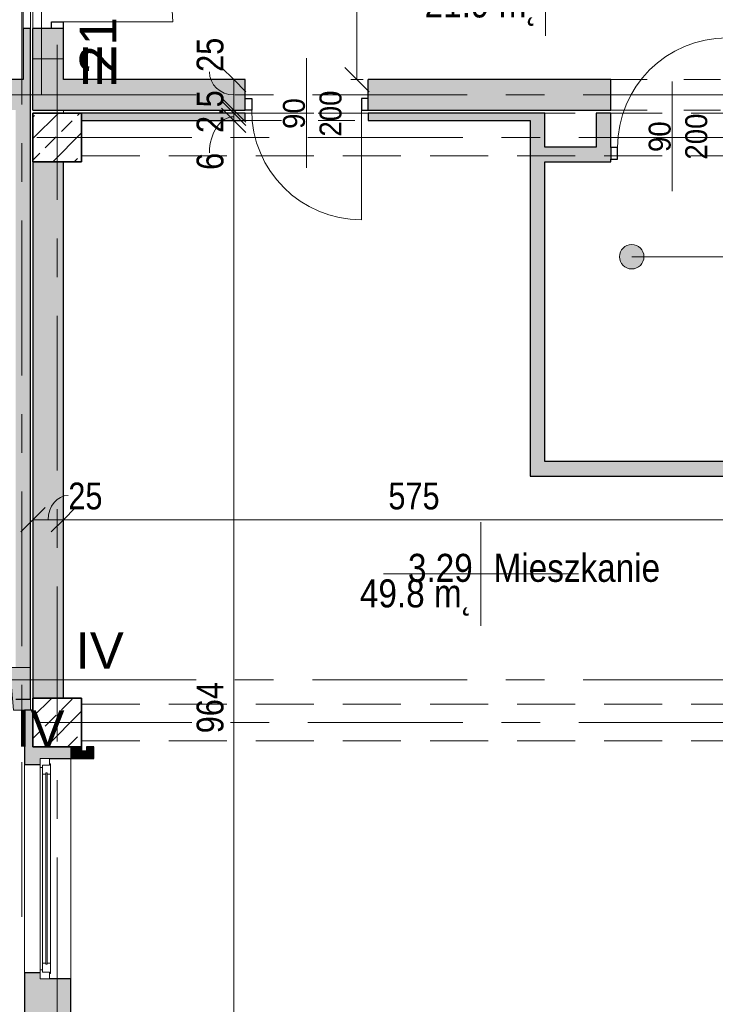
# Model space of a CAD drawing. Header units: centimetres. Extents: x -1737 to 22393, y -8842 to 3760.
# Tile 12 of 44: x -1243 to -673, y 2097 to 2905. Entities that reach past the tile are written whole.
import ezdxf

# ---------------------------------------------------------------- set-up
doc = ezdxf.new("R2010")
doc.units = ezdxf.units.CM
for name, pattern in [('Dash', [60, 30, -30]), ('Oś', [222.25, 127, -31.75, 31.75, -31.75]), ('Ukryte', [71.438, 47.625, -23.813])]:
    doc.linetypes.add(name, pattern=pattern)
for name, color, linetype, lineweight in [('A-ANNO-DIMS', 211, 'Continuous', 13), ('A-ANNO-DIMS-100', 211, 'Continuous', 13), ('A-ANNO-NOTE', 131, 'Continuous', 9), ('A-AREA-IDEN', 2, 'Continuous', 13), ('A-DETL-GENF', 92, 'Continuous', 9), ('A-DETL-HDLN', 90, 'Ukryte', 9), ('A-DETL-MEDM', 33, 'Continuous', 25), ('A-DOOR', 31, 'Continuous', 13), ('A-DOOR-HDLN', 31, 'Dash', 9), ('A-FLOR', 192, 'Continuous', 13), ('A-GLAZ', 151, 'Continuous', 13), ('A-WALL', 113, 'Continuous', 13), ('S-COLS', 52, 'Continuous', 9), ('S-GRID', 1, 'Continuous', 13), ('S-GRID-IDEN', 1, 'Continuous', 13)]:
    doc.layers.add(name, color=color, linetype=linetype, lineweight=lineweight)
doc.styles.add('Arial', font='arial.ttf', dxfattribs={"width": 0.9, "height": 18})
doc.styles.add('Arial Narrow_1', font='ARIALN.TTF', dxfattribs={"height": 22})
doc.styles.add('Arial_1', font='arial.ttf', dxfattribs={"height": 30})
doc.styles.add('Arial_3', font='arial.ttf', dxfattribs={"width": 0.85, "height": 23})
doc.dimstyles.new('Diagonal_1_100__0_1_', dxfattribs={"dimscale": 30.48, "dimtxt": 22.515481, "dimasz": 0.656168, "dimexe": 0.164042, "dimexo": 0.0625, "dimgap": 0.065617, "dimtad": 1, "dimdec": 1, "dimrnd": 0.1, "dimdsep": 46, "dimtxsty": 'Arial Narrow_1', "dimblk1": 'OBLIQUE', "dimblk2": 'OBLIQUE', "dimsah": 1, "dimcen": 0.09, "dimazin": 0, "dimtfac": 1, "dimtdec": 4, "dimtix": 1, "dimtmove": 0, "dimatfit": 3, "dimfxl": 0.164042, "dimfxlon": 1, "dimtvp": 1, "dimtolj": 1, "dimtzin": 0, "dimarcsym": 2})
doc.dimstyles.new('Diagonal_1_100__0_1__1', dxfattribs={"dimscale": 30.48, "dimtxt": 22.515481, "dimasz": 0.656168, "dimexe": 0.164042, "dimexo": 0.0625, "dimgap": 0.065617, "dimtad": 1, "dimdec": 1, "dimrnd": 0.1, "dimdsep": 46, "dimtxsty": 'Arial Narrow_1', "dimblk1": 'OBLIQUE', "dimblk2": 'OBLIQUE', "dimsah": 1, "dimcen": 0.09, "dimazin": 0, "dimtfac": 1, "dimtdec": 4, "dimtix": 1, "dimtmove": 1, "dimatfit": 3, "dimfxl": 0.164042, "dimfxlon": 1, "dimtvp": 1, "dimtolj": 1, "dimtzin": 0, "dimarcsym": 2})

# ---------------------------------------------------------------- blocks, each defined once
blk = doc.blocks.new('Elewacja północna - dekoracje1 - Elewacja północna - dekoracje-1864882-3_piętro I __3_90 m_ - stan istniejący')
at = {"layer": 'A-WALL'}
h = blk.add_hatch(color=10, dxfattribs=at)
h.paths.add_polyline_path([(2338.33, 1221.62), (2373.33, 1221.62), (2373.33, 1238.62), (2338.33, 1235.62)], flags=0)
h.paths.add_polyline_path([(2338.33, 1341.62), (2373.33, 1338.62), (2373.33, 1358.62), (2338.33, 1355.62)], flags=0)
at = {"layer": 'A-WALL', "color": 9}
for p, q in [((2373.33, 1358.62), (2338.33, 1355.62)), ((2373.33, 1338.62), (2373.33, 1358.62)), ((2338.33, 1355.62), (2338.33, 1341.62)), ((2338.33, 1341.62), (2373.33, 1338.62)), ((2373.33, 1238.62), (2338.33, 1235.62)), ((2373.33, 1221.62), (2373.33, 1238.62)), ((2338.33, 1235.62), (2338.33, 1221.62)), ((2338.33, 1221.62), (2373.33, 1221.62))]:
    blk.add_line(p, q, dxfattribs=at)
blk = doc.blocks.new('OTWOR_DRZWIOWY_NIEZABUDOWANY - 101x205-2182288-3_piętro I __3_90 m_ - stan istniejący')
at = {"layer": 'A-DOOR-HDLN', "color": 253}
for p, q in [((-50.5, 3), (50.5, 3)), ((-50.5, -3), (50.5, -3))]:
    blk.add_line(p, q, dxfattribs=at)
blk = doc.blocks.new('Pawilon A_rvt-1-3_piętro I __3_90 m_ - stan istniejący')
at = {"layer": 'A-WALL'}
h = blk.add_hatch(color=10, dxfattribs=at)
h.paths.add_polyline_path([(-1240.62, 2843.33), (-1234.62, 2843.33), (-1234.62, 2897.83), (-1240.62, 2897.83), (-1240.62, 2855.83)], flags=0)
h.paths.add_polyline_path([(-1240.62, 2998.83), (-1234.62, 2998.83), (-1234.62, 3040.83), (-1240.62, 3040.83)], flags=0)
h = blk.add_hatch(color=10, dxfattribs=at)
h.paths.add_polyline_path([(-1447.13, 2830.83), (-1407.12, 2830.83), (-1407.12, 2855.83), (-1447.13, 2855.83), (-1447.13, 2845.83)], flags=0)
h.paths.add_polyline_path([(-1316.12, 2830.83), (-1246.62, 2830.83), (-1246.62, 2843.33), (-1240.62, 2843.33), (-1240.62, 2855.83), (-1316.12, 2855.83), (-1316.12, 2845.83)], flags=0)
blk.add_hatch(color=10, dxfattribs=at).paths.add_polyline_path([(-1234.62, 2347.33), (-1234.62, 2843.33), (-1246.62, 2843.33), (-1246.62, 2347.33)], flags=0)
at = {"layer": 'A-FLOR', "color": 9}
blk.add_line((-1234.62, 2897.83), (-1234.62, 2998.83), dxfattribs=at)
at = {"layer": 'A-WALL', "color": 53, "lineweight": 25}
for p, q in [((-1240.62, 2897.83), (-1240.62, 2855.83)), ((-1234.62, 2897.83), (-1240.62, 2897.83)), ((-1234.62, 2843.33), (-1234.62, 2897.83)), ((-1240.62, 2855.83), (-1316.12, 2855.83)), ((-1234.62, 2347.33), (-1234.62, 2843.33)), ((-1246.62, 2347.33), (-1234.62, 2347.33))]:
    blk.add_line(p, q, dxfattribs=at)
at = {"layer": 'S-GRID', "linetype": 'Oś'}
for p, q in [((-1241.62, 2168.65), (-1241.62, 3739.04)), ((-1177.97, 2843.33), (-1702.93, 2843.33)), ((-1177.97, 2363.33), (-1702.93, 2363.33))]:
    blk.add_line(p, q, dxfattribs=at)
at = {"color": 9, "lineweight": 13}
for name, p, rotation in [('OTWOR_DRZWIOWY_NIEZABUDOWANY - 101x205-2182288-3_piętro I __3_90 m_ - stan istniejący', (-1237.62, 2948.33), 89.99999999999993), ('Elewacja północna - dekoracje1 - Elewacja północna - dekoracje-1864882-3_piętro I __3_90 m_ - stan istniejący', (-13, 0), 90.00000000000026)]:
    blk.add_blockref(name, p, dxfattribs=dict(at, rotation=rotation))
at = {"layer": 'S-GRID-IDEN', "char_height": 30, "attachment_point": 5, "line_spacing_factor": 0.936439, "style": 'Arial_1'}
for s, insert, width in [('\\pxqc,t4.23333,8.46667,12.7,16.93333,21.16667,25.4,29.63333,33.86667,38.1,42.33333,46.56667,50.8,55.03333,59.26667,63.5,67.73333,71.96667,76.2,80.43333,84.66667,88.9,93.13333,97.36667,101.6,105.83333,110.06667,114.3,118.53333,122.76667,127,131.23333,135.46667;{III}', (-1177.84, 2867.39), 36.4), ('\\pxqc,t4.23333,8.46667,12.7,16.93333,21.16667,25.4,29.63333,33.86667,38.1,42.33333,46.56667,50.8,55.03333,59.26667,63.5,67.73333,71.96667,76.2,80.43333,84.66667,88.9,93.13333,97.36667,101.6,105.83333,110.06667,114.3,118.53333,122.76667,127,131.23333,135.46667;{IV}', (-1177.79, 2387.39), 41)]:
    blk.add_mtext(s, dxfattribs=dict(at, insert=insert, width=width))
blk = doc.blocks.new('M_Concrete-Square-Column - 400 x 400mm-V20-3_piętro I __3_90 m_ - stan istniejący')
at = {"layer": 'S-COLS'}
h = blk.add_hatch(dxfattribs=at)
h.set_pattern_fill('FP_21', color=256, style=0, pattern_type=2)
h.set_pattern_definition([(45, (1212.623, -2328.326), (-17.67767, 17.67767), []), (45, (1230.3, -2328.326), (-17.67767, 17.67767), [12.5, -6.25])])
h.paths.add_polyline_path([(-20, -20), (20, -20), (20, 20), (-20, 20), (-20, 5.58)], flags=0)
at = {"layer": 'S-COLS', "lineweight": 35}
for p, q in [((20, 20), (-20, 20)), ((-20, 20), (-20, -20)), ((20, -20), (20, 20)), ((-20, -20), (20, -20))]:
    blk.add_line(p, q, dxfattribs=at)
blk = doc.blocks.new('M_Concrete-Square-Column - 400 x 400mm-V25-3_piętro I __3_90 m_ - stan istniejący')
at = {"layer": 'S-COLS'}
h = blk.add_hatch(dxfattribs=at)
h.set_pattern_fill('FP_26', color=256, style=0, pattern_type=2)
h.set_pattern_definition([(45, (1212.623, -2808.326), (-17.67767, 17.67767), []), (45, (1230.3, -2808.326), (-17.67767, 17.67767), [12.5, -6.25])])
h.paths.add_polyline_path([(-20, -20), (20, -20), (20, 20), (-20, 20)], flags=0)
at = {"layer": 'S-COLS', "lineweight": 35}
for p, q in [((20, 20), (-20, 20)), ((-20, 20), (-20, -20)), ((20, -20), (20, 20)), ((-20, -20), (20, -20))]:
    blk.add_line(p, q, dxfattribs=at)
blk = doc.blocks.new('DRZWI 1S - Drzwi 90-1815599-3_piętro I __3_90 m_ - stan istniejący')
at = {"layer": 'A-DETL-GENF'}
for p, q in [((-50.5, 5.85), (-50.5, -3.7)), ((-45, 5.85), (-50.5, 5.85)), ((-45, -3.7), (-45, 5.85)), ((50.5, 5.85), (45, 5.85)), ((45, 5.85), (45, -3.7)), ((50.5, -3.7), (50.5, 5.85)), ((-50.5, -3.7), (-45, -3.7)), ((45, -3.7), (50.5, -3.7))]:
    blk.add_line(p, q, dxfattribs=at)
at = {"layer": 'A-DETL-MEDM'}
for p, q in [((-45, 5.85), (-50.5, 5.85)), ((-50.5, 5.85), (-50.5, -3.7)), ((-45, -3.7), (-45, 5.85)), ((45, -3.7), (45, 5.85)), ((45, 5.85), (50.5, 5.85)), ((50.5, 5.85), (50.5, -3.7)), ((-50.5, -3.7), (-45, -3.7)), ((50.5, -3.7), (45, -3.7))]:
    blk.add_line(p, q, dxfattribs=at)
at = {"layer": 'A-DOOR'}
blk.add_line((45, 5.85), (45, 95.85), dxfattribs=at)
blk.add_arc((45, 5.85), 90, 90, 180, dxfattribs=at)
blk = doc.blocks.new('OTWOR_DRZWIOWY_NIEZABUD - 101x205-1673192-3_piętro I __3_90 m_ - stan istniejący')
at = {"layer": 'A-DOOR-HDLN'}
for p, q in [((-50.5, 12.5), (50.5, 12.5)), ((-50.5, -12.5), (50.5, -12.5))]:
    blk.add_line(p, q, dxfattribs=at)
blk = doc.blocks.new('DRZWI 1S - Drzwi 90-1815595-3_piętro I __3_90 m_ - stan istniejący')
at = {"layer": 'A-DETL-GENF'}
for p, q in [((-50.5, 12.35), (-50.5, 2.8)), ((-45, 12.35), (-50.5, 12.35)), ((-45, 2.8), (-45, 12.35)), ((50.5, 12.35), (45, 12.35)), ((45, 12.35), (45, 2.8)), ((50.5, 2.8), (50.5, 12.35)), ((-50.5, 2.8), (-45, 2.8)), ((45, 2.8), (50.5, 2.8))]:
    blk.add_line(p, q, dxfattribs=at)
at = {"layer": 'A-DETL-MEDM'}
for p, q in [((-45, 12.35), (-50.5, 12.35)), ((-50.5, 12.35), (-50.5, 2.8)), ((-45, 2.8), (-45, 12.35)), ((45, 2.8), (45, 12.35)), ((45, 12.35), (50.5, 12.35)), ((50.5, 12.35), (50.5, 2.8)), ((-50.5, 2.8), (-45, 2.8)), ((50.5, 2.8), (45, 2.8))]:
    blk.add_line(p, q, dxfattribs=at)
at = {"layer": 'A-DOOR'}
blk.add_line((45, 12.35), (45, 102.35), dxfattribs=at)
blk.add_arc((45, 12.35), 90, 90, 180, dxfattribs=at)
blk = doc.blocks.new('DRZWI 1S - automatyczna etykieta - Drzwi 90-2264933-3_piętro I __3_90 m_ - stan istniejący')
at = {"layer": 'A-DETL-GENF'}
for p, q in [((-50.5, -3), (-45, -3)), ((-50.5, -12.5), (-50.5, -3)), ((-45, -3), (-45, -12.5)), ((45, -3), (50.5, -3)), ((45, -12.5), (45, -3)), ((50.5, -3), (50.5, -12.5)), ((-45, -12.5), (-50.5, -12.5)), ((50.5, -12.5), (45, -12.5))]:
    blk.add_line(p, q, dxfattribs=at)
at = {"layer": 'A-DETL-MEDM'}
for p, q in [((-50.5, -12.5), (-50.5, -3)), ((-50.5, -3), (-45, -3)), ((-45, -3), (-45, -12.5)), ((45, -3), (45, -12.5)), ((50.5, -3), (45, -3)), ((50.5, -12.5), (50.5, -3)), ((-45, -12.5), (-50.5, -12.5)), ((45, -12.5), (50.5, -12.5))]:
    blk.add_line(p, q, dxfattribs=at)
at = {"layer": 'A-DOOR'}
blk.add_line((45, -12.5), (45, -102.5), dxfattribs=at)
blk.add_arc((45, -12.5), 90, 180, 270, dxfattribs=at)
blk = doc.blocks.new('OTWOR_DRZWIOWY_NIEZABUD - 101x205-2264647-3_piętro I __3_90 m_ - stan istniejący')
at = {"layer": 'A-DOOR-HDLN'}
for p, q in [((-50.5, 3), (50.5, 3)), ((-50.5, -3), (50.5, -3))]:
    blk.add_line(p, q, dxfattribs=at)
blk = doc.blocks.new('Okno - automatyczna etykieta - 181x181 _nietypowy podział_-2208595-3_piętro I __3_90 m_ - stan istniejący')
at = {"layer": 'A-GLAZ'}
for p, q in [((-90.5, 1.5), (-85, 1.5)), ((-90.5, -6), (-90.5, 1.5)), ((-86, 2.5), (-77.5, 2.5)), ((-86, 1.5), (-86, 2.5)), ((-85, 1.5), (-86, 1.5)), ((-85, -4), (-85, 1.5)), ((-85, 1.5), (-85, -4)), ((-77.5, 2.5), (-77.5, -0.25)), ((77.5, 2.5), (-77.5, 2.5)), ((77.5, 2.5), (86, 2.5)), ((77.5, -0.25), (77.5, 2.5)), ((85, 1.5), (85, -4)), ((86, 1.5), (85, 1.5)), ((85, 1.5), (90.5, 1.5)), ((85, -4), (85, 1.5)), ((86, 2.5), (86, 1.5)), ((90.5, 1.5), (90.5, -6)), ((-83, -6), (-90.5, -6)), ((-90.5, -6), (90.5, -6)), ((-77.5, -4), (-85, -4)), ((-85, -4), (-83, -4)), ((-83, -4), (-83, -6)), ((83, -6), (-83, -6)), ((-78.5, -1.25), (-78.5, -0.25)), ((-78.5, -0.25), (78.5, -0.25)), ((-78.5, -0.25), (-78.5, -1.25)), ((-77.5, -0.25), (-78.5, -0.25)), ((78.5, -1.25), (-78.5, -1.25)), ((-78.5, -1.25), (-77.5, -1.25)), ((-77.5, -1.25), (-77.5, -4)), ((77.5, -4), (-77.5, -4)), ((78.5, -0.25), (77.5, -0.25)), ((77.5, -1.25), (78.5, -1.25)), ((77.5, -4), (77.5, -1.25)), ((85, -4), (77.5, -4)), ((78.5, -0.25), (78.5, -1.25)), ((78.5, -1.25), (78.5, -0.25)), ((83, -4), (85, -4)), ((83, -6), (83, -4)), ((90.5, -6), (83, -6))]:
    blk.add_line(p, q, dxfattribs=at)
blk = doc.blocks.new('DIMBLOCK63-3_piętro I __3_90 m_ - stan istniejący')
at = {"layer": 'A-ANNO-DIMS-100'}
for p, q in [((-1232.62, 2494.72), (-1222.62, 2504.72)), ((-1232.62, 2499.72), (-1232.62, 2489.72)), ((-1232.62, 2494.72), (-1232.62, 2499.72)), ((-1207.62, 2494.72), (-1197.62, 2504.72)), ((-1207.62, 2499.72), (-1207.62, 2489.72)), ((-1207.62, 2494.72), (-1207.62, 2499.72)), ((-1232.62, 2494.72), (-1242.62, 2484.72)), ((-1232.62, 2494.72), (-1207.62, 2494.72)), ((-1207.62, 2494.72), (-1217.62, 2484.72))]:
    blk.add_line(p, q, dxfattribs=at)
blk.add_ellipse((-1203.57, 2494.72), major_axis=(0, 19.87), ratio=0.832997, start_param=0, end_param=1.570796, dxfattribs=at)
at = {"layer": 'A-ANNO-DIMS-100', "color": 0, "insert": (-1203.57, 2525.16), "char_height": 22, "width": 33.4516, "attachment_point": 1, "line_spacing_factor": 0.974696, "style": 'Arial Narrow_1'}
blk.add_mtext('25', dxfattribs=at)
blk = doc.blocks.new('_Oblique')
at = {"color": 0, "linetype": 'ByBlock', "lineweight": -2}
blk.add_line((-0.5, -0.5), (0.5, 0.5), dxfattribs=at)
blk = doc.blocks.new('DIMBLOCK64-3_piętro I __3_90 m_ - stan istniejący')
at = {"layer": 'A-ANNO-DIMS-100'}
for p, q in [((-1207.62, 2494.72), (-1197.62, 2504.72)), ((-1207.62, 2499.72), (-1207.62, 2489.72)), ((-1207.62, 2494.72), (-1207.62, 2499.72)), ((-632.62, 2494.72), (-622.62, 2504.72)), ((-632.62, 2499.72), (-632.62, 2489.72)), ((-632.62, 2494.72), (-632.62, 2499.72)), ((-1207.62, 2494.72), (-1217.62, 2484.72)), ((-1207.62, 2494.72), (-632.62, 2494.72)), ((-632.62, 2494.72), (-642.62, 2484.72))]:
    blk.add_line(p, q, dxfattribs=at)
at = {"layer": 'A-ANNO-DIMS-100', "color": 0, "insert": (-941.03, 2525.16), "char_height": 22, "width": 50.1774, "attachment_point": 1, "line_spacing_factor": 0.974696, "style": 'Arial Narrow_1'}
blk.add_mtext('575', dxfattribs=at)
blk = doc.blocks.new('DIMBLOCK121-3_piętro I __3_90 m_ - stan istniejący')
at = {"layer": 'A-ANNO-DIMS-100'}
for p, q in [((-966.82, 3116.33), (-976.82, 3126.33)), ((-971.82, 3116.33), (-961.82, 3116.33)), ((-966.82, 3116.33), (-971.82, 3116.33)), ((-966.82, 2855.83), (-966.82, 3116.33)), ((-966.82, 3116.33), (-956.82, 3106.33)), ((-966.82, 2855.83), (-976.82, 2865.83)), ((-971.82, 2855.83), (-961.82, 2855.83)), ((-966.82, 2855.83), (-971.82, 2855.83)), ((-966.82, 2855.83), (-956.82, 2845.83))]:
    blk.add_line(p, q, dxfattribs=at)
at = {"layer": 'A-ANNO-DIMS-100', "color": 0, "insert": (-997.26, 2954.63), "char_height": 22, "width": 75.4805, "attachment_point": 1, "rotation": 90, "line_spacing_factor": 0.974696, "style": 'Arial Narrow_1'}
blk.add_mtext('260.5', dxfattribs=at)
blk = doc.blocks.new('DIMBLOCK175-3_piętro I __3_90 m_ - stan istniejący')
at = {"layer": 'A-ANNO-DIMS-100'}
for p, q in [((-1067.89, 2822.33), (-1077.89, 2832.33)), ((-1072.89, 2822.33), (-1062.89, 2822.33)), ((-1067.89, 2822.33), (-1072.89, 2822.33)), ((-1067.89, 1858.33), (-1067.89, 2822.33)), ((-1067.89, 2822.33), (-1057.89, 2812.33)), ((-1067.89, 1858.33), (-1077.89, 1868.33)), ((-1072.89, 1858.33), (-1062.89, 1858.33)), ((-1067.89, 1858.33), (-1072.89, 1858.33)), ((-1067.89, 1858.33), (-1057.89, 1848.33))]:
    blk.add_line(p, q, dxfattribs=at)
at = {"layer": 'A-ANNO-DIMS-100', "color": 0, "insert": (-1098.32, 2319.42), "char_height": 22, "width": 50.1774, "attachment_point": 1, "rotation": 90, "line_spacing_factor": 0.974696, "style": 'Arial Narrow_1'}
blk.add_mtext('964', dxfattribs=at)
blk = doc.blocks.new('DIMBLOCK176-3_piętro I __3_90 m_ - stan istniejący')
at = {"layer": 'A-ANNO-DIMS-100'}
for p, q in [((-1067.89, 2828.33), (-1077.89, 2838.33)), ((-1067.89, 2822.33), (-1077.89, 2832.33)), ((-1072.89, 2828.33), (-1062.89, 2828.33)), ((-1067.89, 2828.33), (-1072.89, 2828.33)), ((-1067.89, 2822.33), (-1067.89, 2828.33)), ((-1067.89, 2828.33), (-1057.89, 2818.33)), ((-1072.89, 2822.33), (-1062.89, 2822.33)), ((-1067.89, 2822.33), (-1072.89, 2822.33)), ((-1067.89, 2822.33), (-1057.89, 2812.33))]:
    blk.add_line(p, q, dxfattribs=at)
blk.add_ellipse((-1067.89, 2795.69), major_axis=(0, 29.64), ratio=0.670397, start_param=0, end_param=1.570796, dxfattribs=at)
at = {"layer": 'A-ANNO-DIMS-100', "color": 0, "insert": (-1098.32, 2781.75), "char_height": 22, "width": 16.7258, "attachment_point": 1, "rotation": 90, "line_spacing_factor": 0.974696, "style": 'Arial Narrow_1'}
blk.add_mtext('\\fArial Narrow|b0|i0|c238|p34|;6', dxfattribs=at)
blk = doc.blocks.new('DIMBLOCK177-3_piętro I __3_90 m_ - stan istniejący')
at = {"layer": 'A-ANNO-DIMS-100'}
for p, q in [((-1067.89, 2830.83), (-1077.89, 2840.83)), ((-1067.89, 2828.33), (-1077.89, 2838.33)), ((-1072.89, 2830.83), (-1062.89, 2830.83)), ((-1067.89, 2830.83), (-1072.89, 2830.83)), ((-1072.89, 2828.33), (-1062.89, 2828.33)), ((-1067.89, 2828.33), (-1072.89, 2828.33)), ((-1067.89, 2828.33), (-1067.89, 2830.83)), ((-1067.89, 2830.83), (-1057.89, 2820.83)), ((-1067.89, 2828.33), (-1057.89, 2818.33))]:
    blk.add_line(p, q, dxfattribs=at)
at = {"layer": 'A-ANNO-DIMS-100', "color": 0, "insert": (-1098.32, 2812.06), "char_height": 22, "width": 42.0289, "attachment_point": 1, "rotation": 90, "line_spacing_factor": 0.974696, "style": 'Arial Narrow_1'}
blk.add_mtext('2.5', dxfattribs=at)
blk = doc.blocks.new('DIMBLOCK178-3_piętro I __3_90 m_ - stan istniejący')
at = {"layer": 'A-ANNO-DIMS-100'}
for p, q in [((-1067.89, 2855.83), (-1077.89, 2865.83)), ((-1072.89, 2855.83), (-1062.89, 2855.83)), ((-1067.89, 2855.83), (-1072.89, 2855.83)), ((-1067.89, 2830.83), (-1067.89, 2855.83)), ((-1067.89, 2855.83), (-1057.89, 2845.83)), ((-1067.89, 2830.83), (-1077.89, 2840.83)), ((-1072.89, 2830.83), (-1062.89, 2830.83)), ((-1067.89, 2830.83), (-1072.89, 2830.83)), ((-1067.89, 2830.83), (-1057.89, 2820.83))]:
    blk.add_line(p, q, dxfattribs=at)
blk.add_ellipse((-1067.89, 2862.18), major_axis=(19.87, 0), ratio=0.949077, start_param=3.141593, end_param=4.712389, dxfattribs=at)
at = {"layer": 'A-ANNO-DIMS-100', "color": 0, "insert": (-1098.32, 2862.18), "char_height": 22, "width": 33.4516, "attachment_point": 1, "rotation": 90, "line_spacing_factor": 0.974696, "style": 'Arial Narrow_1'}
blk.add_mtext('25', dxfattribs=at)
blk = doc.blocks.new('METKA_POMIESZCZENIA2 - Rozbudowana - bez ramki-2396678-3_piętro I __3_90 m_ - stan istniejący')
at = {"layer": 'A-AREA-IDEN'}
for p, q in [((0, 0.425), (0, 0)), ((0.0976, 0), (-0.8, 0)), ((-0.8, 0), (0.9, 0)), ((0, 0), (0, -0.425))]:
    blk.add_line(p, q, dxfattribs=at)
blk = doc.blocks.new('METKA_POMIESZCZENIA2 - Rozbudowana krótka - bez ramki-2403173-3_piętro I __3_90 m_ - stan istniejący')
at = {"layer": 'A-AREA-IDEN'}
for p, q in [((0, 0.425), (0, 0)), ((0.0976, 0), (-0.8, 0)), ((-0.8, 0), (0.8, 0)), ((0, 0), (0, -0.425))]:
    blk.add_line(p, q, dxfattribs=at)

msp = doc.modelspace()

# ---------------------------------------------------------------- hatches: boundary and pattern name
at = {"layer": 'A-AREA-IDEN'}
h = msp.add_hatch(color=256, dxfattribs=at)
edge = h.paths.add_edge_path(flags=0)
edge.add_arc((-741.39, 2710.5), 10, 0, 360)
at = {"layer": 'A-WALL'}
h = msp.add_hatch(color=9, dxfattribs=at)
h.paths.add_polyline_path([(-1232.62, 2855.83), (-1207.62, 2855.83), (-1207.62, 2872.83), (-1232.62, 2872.83), (-1232.62, 2862.32)], flags=0)
h.paths.add_polyline_path([(-1232.62, 3023.83), (-1207.62, 3023.83), (-1207.62, 3489.33), (-1232.62, 3489.33), (-1232.62, 3097.17)], flags=0)
h = msp.add_hatch(color=9, dxfattribs=at)
h.paths.add_polyline_path([(-1217.32, 2872.83), (-1207.62, 2872.83), (-1207.62, 2897.83), (-1232.62, 2897.83), (-1232.62, 2872.83)], flags=0)
h.paths.add_polyline_path([(-1217.32, 2998.83), (-1207.62, 2998.83), (-1207.62, 3023.83), (-1232.62, 3023.83), (-1232.62, 2998.83)], flags=0)
at = {"layer": 'A-WALL', "lineweight": 5}
h = msp.add_hatch(color=254, dxfattribs=at)
h.paths.add_polyline_path([(-1232.62, 2830.83), (-1058.62, 2830.83), (-1058.62, 2855.83), (-1232.62, 2855.83)], flags=0)
h.paths.add_polyline_path([(-957.62, 2830.83), (-758.62, 2830.83), (-758.62, 2855.83), (-957.62, 2855.83), (-957.62, 2840.33)], flags=0)
h.paths.add_polyline_path([(-657.62, 2830.83), (-567.62, 2830.83), (-567.62, 2855.83), (-657.62, 2855.83)], flags=0)
h.paths.add_polyline_path([(542.38, 2830.83), (718.38, 2830.83), (718.38, 2855.83), (542.38, 2855.83)], flags=0)
h.paths.add_polyline_path([(869.38, 2830.83), (1209.38, 2830.83), (1209.38, 2855.83), (869.38, 2855.83)], flags=0)
at = {"layer": 'A-WALL'}
h = msp.add_hatch(color=9, dxfattribs=at)
h.paths.add_polyline_path([(-1192.62, 2822.33), (-1058.62, 2822.33), (-1058.62, 2828.33), (-1192.62, 2828.33), (-1192.62, 2822.93)], flags=0)
h.paths.add_polyline_path([(-957.62, 2822.33), (-824.62, 2822.33), (-824.62, 2828.33), (-957.62, 2828.33)], flags=0)
for points in [[(-812.62, 2530.33), (-812.62, 2828.33), (-824.62, 2828.33), (-824.62, 2530.33)], [(-758.62, 2800.33), (-758.62, 2828.33), (-770.62, 2828.33), (-770.62, 2800.33)], [(-1221.39, 2348.33), (-1207.62, 2348.33), (-1207.62, 2788.33), (-1232.62, 2788.33), (-1232.62, 2348.33)], [(-812.62, 2530.33), (-632.62, 2530.33), (-632.62, 2542.33), (-812.62, 2542.33)], [(-1201.62, 2298.83), (-1192.62, 2298.83), (-1192.62, 2308.33), (-1201.62, 2308.33)], [(-1188.62, 2298.83), (-1188.62, 2304.83), (-1192.62, 2304.83), (-1192.62, 2298.83)], [(-1188.62, 2298.83), (-1182.62, 2298.83), (-1182.62, 2308.33), (-1188.62, 2308.33), (-1188.62, 2304.83)]]:
    msp.add_hatch(color=9, dxfattribs=at).paths.add_polyline_path(points, flags=0)
h = msp.add_hatch(color=9, dxfattribs=at)
h.paths.add_polyline_path([(-812.62, 2788.33), (-758.62, 2788.33), (-758.62, 2800.33), (-812.62, 2800.33)], flags=0)
h.paths.add_polyline_path([(-657.62, 2788.33), (-632.62, 2788.33), (-632.62, 2800.33), (-657.62, 2800.33), (-657.62, 2790.63)], flags=0)
h = msp.add_hatch(color=9, dxfattribs=at)
h.paths.add_polyline_path([(-1232.62, 1833.33), (-1232.62, 1868.33), (-1201.62, 1868.33), (-1201.62, 1877.83), (-1226.62, 1877.83), (-1226.62, 1882.83), (-1239.62, 1882.83), (-1239.62, 1833.33)], flags=0)
h.paths.add_polyline_path([(-1226.62, 2053.83), (-1226.62, 2058.83), (-1201.62, 2058.83), (-1201.62, 2117.83), (-1226.62, 2117.83), (-1226.62, 2122.83), (-1239.62, 2122.83), (-1239.62, 2053.83)], flags=0)
h.paths.add_polyline_path([(-1239.62, 2293.83), (-1226.62, 2293.83), (-1226.62, 2298.83), (-1201.62, 2298.83), (-1201.62, 2308.33), (-1232.62, 2308.33), (-1232.62, 2338.33), (-1239.62, 2338.33), (-1239.62, 2333.91)], flags=0)

# ---------------------------------------------------------------- linework, layer by layer
at = {"layer": 'A-ANNO-NOTE', "lineweight": 13}
for p, q in [((-1008.12, 2873.33), (-1008.12, 2783.33)), ((-708.12, 2764.33), (-708.12, 2854.33))]:
    msp.add_line(p, q, dxfattribs=at)
at = {"layer": 'A-AREA-IDEN'}
msp.add_line((-741.39, 2710.5), (-436.3, 2710.5), dxfattribs=at)
msp.add_circle((-741.39, 2710.5), 10, dxfattribs=at)
at = {"layer": 'A-DETL-HDLN'}
for p, q in [((-1192.62, 2828.33), (1167.38, 2828.33)), ((-1192.62, 2828.33), (1167.38, 2828.33)), ((-1192.62, 2793.33), (1167.38, 2793.33)), ((-1192.62, 2793.33), (1167.38, 2793.33)), ((-1192.62, 2343.33), (1167.38, 2343.33)), ((-1192.62, 2343.33), (1167.38, 2343.33)), ((-1192.62, 2313.33), (1167.38, 2313.33)), ((-1192.62, 2313.33), (1167.38, 2313.33))]:
    msp.add_line(p, q, dxfattribs=at)
at = {"layer": 'A-FLOR'}
for p, q in [((-1232.62, 2998.83), (-1232.62, 2897.83)), ((-1207.62, 2830.83), (-1207.62, 2828.33))]:
    msp.add_line(p, q, dxfattribs=at)
at = {"layer": 'A-WALL', "color": 7, "lineweight": 25}
for p, q in [((-1232.62, 2830.83), (-1232.62, 2897.83)), ((-1217.32, 2897.83), (-1232.62, 2897.83)), ((-1207.62, 2897.83), (-1207.77, 2897.83)), ((-1207.62, 2855.83), (-1207.62, 2897.83)), ((-1058.62, 2855.83), (-1207.62, 2855.83)), ((-1058.62, 2840.33), (-1058.62, 2855.83)), ((-758.62, 2855.83), (-957.62, 2855.83)), ((-957.62, 2840.33), (-957.62, 2855.83)), ((-758.62, 2830.83), (-758.62, 2855.83)), ((-1232.62, 2830.83), (-1058.62, 2830.83)), ((-1058.62, 2828.33), (-1192.62, 2828.33)), ((-1058.62, 2822.33), (-1058.62, 2828.33)), ((-957.62, 2830.83), (-758.62, 2830.83)), ((-812.62, 2828.33), (-957.62, 2828.33)), ((-957.62, 2828.33), (-957.62, 2822.33)), ((-812.62, 2800.33), (-812.62, 2828.33)), ((-758.62, 2828.33), (-770.62, 2828.33)), ((-770.62, 2828.33), (-770.62, 2800.33)), ((-758.62, 2800.18), (-758.62, 2828.33)), ((-1192.62, 2822.33), (-1058.62, 2822.33)), ((-957.62, 2822.33), (-824.62, 2822.33)), ((-824.62, 2822.33), (-824.62, 2530.33)), ((-770.62, 2800.33), (-812.62, 2800.33)), ((-1232.62, 2788.33), (-1232.62, 2348.33)), ((-1207.62, 2348.33), (-1207.62, 2788.33)), ((-812.62, 2788.33), (-758.62, 2788.33)), ((-812.62, 2542.33), (-812.62, 2788.33)), ((-758.62, 2788.33), (-758.62, 2790.63)), ((-632.62, 2542.33), (-812.62, 2542.33)), ((-824.62, 2530.33), (-632.62, 2530.33)), ((-1232.62, 2338.33), (-1239.62, 2338.33)), ((-1239.62, 2338.33), (-1239.62, 2293.83)), ((-1201.62, 2308.33), (-1201.62, 2298.83)), ((-1192.62, 2308.33), (-1192.62, 2298.83)), ((-1188.62, 2304.83), (-1192.62, 2304.83)), ((-1188.62, 2308.33), (-1188.62, 2304.83)), ((-1182.62, 2308.33), (-1188.62, 2308.33)), ((-1182.62, 2298.83), (-1182.62, 2308.33)), ((-1219.12, 2298.83), (-1182.62, 2298.83)), ((-1239.62, 2293.83), (-1226.62, 2293.83)), ((-1226.62, 2122.83), (-1239.62, 2122.83)), ((-1239.62, 2122.83), (-1239.62, 2053.83)), ((-1201.62, 2117.83), (-1219.12, 2117.83)), ((-1201.62, 2058.83), (-1201.62, 2117.83))]:
    msp.add_line(p, q, dxfattribs=at)
at = {"layer": 'A-WALL'}
for p, q in [((-1207.62, 2872.83), (-1232.62, 2872.83)), ((-1201.62, 2298.83), (-1201.62, 2117.83)), ((-1239.62, 2122.83), (-1239.62, 2293.83))]:
    msp.add_line(p, q, dxfattribs=at)
at = {"layer": 'S-GRID', "linetype": 'Oś'}
for p, q in [((-1225.62, 3600.33), (-1225.62, 2843.33)), ((-1212.62, 2884.27), (-1212.62, 27.13)), ((-1225.62, 2843.33), (1859.41, 2843.33)), ((1342.46, 2808.33), (-1368.76, 2808.33)), ((-1225.62, 2363.33), (1774.38, 2363.33)), ((1342.46, 2328.33), (-1368.76, 2328.33))]:
    msp.add_line(p, q, dxfattribs=at)

# ---------------------------------------------------------------- block references
at = {"lineweight": 5}
msp.add_blockref('Pawilon A_rvt-1-3_piętro I __3_90 m_ - stan istniejący', (0, 0), dxfattribs=at)
at = {"layer": 'A-AREA-IDEN', "xscale": 99.99999999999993, "yscale": 99.99999999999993, "zscale": 99.99999999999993}
for name, p in [('METKA_POMIESZCZENIA2 - Rozbudowana - bez ramki-2396678-3_piętro I __3_90 m_ - stan istniejący', (-812.04, 2934.24)), ('METKA_POMIESZCZENIA2 - Rozbudowana krótka - bez ramki-2403173-3_piętro I __3_90 m_ - stan istniejący', (-865.15, 2450.14))]:
    msp.add_blockref(name, p, dxfattribs=at)
at = {"layer": 'A-DOOR', "rotation": 270.0000000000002}
msp.add_blockref('DRZWI 1S - Drzwi 90-1815595-3_piętro I __3_90 m_ - stan istniejący', (-1220.12, 2948.33), dxfattribs=at)
at = {"layer": 'A-DOOR'}
for name, p in [('DRZWI 1S - Drzwi 90-1815599-3_piętro I __3_90 m_ - stan istniejący', (-708.12, 2794.33)), ('OTWOR_DRZWIOWY_NIEZABUD - 101x205-1673192-3_piętro I __3_90 m_ - stan istniejący', (-708.12, 2843.33)), ('DRZWI 1S - automatyczna etykieta - Drzwi 90-2264933-3_piętro I __3_90 m_ - stan istniejący', (-1008.12, 2843.33)), ('OTWOR_DRZWIOWY_NIEZABUD - 101x205-2264647-3_piętro I __3_90 m_ - stan istniejący', (-1008.12, 2825.33))]:
    msp.add_blockref(name, p, dxfattribs=at)
at = {"layer": 'A-GLAZ', "rotation": 270.0000000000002}
msp.add_blockref('Okno - automatyczna etykieta - 181x181 _nietypowy podział_-2208595-3_piętro I __3_90 m_ - stan istniejący', (-1220.62, 2208.33), dxfattribs=at)
at = {"layer": 'S-COLS'}
for name, p in [('M_Concrete-Square-Column - 400 x 400mm-V25-3_piętro I __3_90 m_ - stan istniejący', (-1212.62, 2808.33)), ('M_Concrete-Square-Column - 400 x 400mm-V20-3_piętro I __3_90 m_ - stan istniejący', (-1212.62, 2328.33))]:
    msp.add_blockref(name, p, dxfattribs=at)

# ---------------------------------------------------------------- texts
at = {"layer": 'A-ANNO-NOTE', "lineweight": 211, "char_height": 18, "attachment_point": 5, "rotation": 90, "line_spacing_factor": 0.936439, "style": 'Arial'}
for s, insert, width in [('\\pxqc,t6.35,12.7,19.05,25.4,31.75,38.1,44.45,50.8,57.15,63.5,69.85,76.2,82.55,88.9,95.25,101.6,107.95,114.3,120.65,127,133.35,139.7,146.05,152.4,158.75,165.1,171.45,177.8,184.15,190.5,196.85,203.2;{200}', (-988.36, 2828), 38.07), ('\\pxqc,t6.35,12.7,19.05,25.4,31.75,38.1,44.45,50.8,57.15,63.5,69.85,76.2,82.55,88.9,95.25,101.6,107.95,114.3,120.65,127,133.35,139.7,146.05,152.4,158.75,165.1,171.45,177.8,184.15,190.5,196.85,203.2;{90}', (-1018.36, 2828), 25.65), ('\\pxqc,t6.35,12.7,19.05,25.4,31.75,38.1,44.45,50.8,57.15,63.5,69.85,76.2,82.55,88.9,95.25,101.6,107.95,114.3,120.65,127,133.35,139.7,146.05,152.4,158.75,165.1,171.45,177.8,184.15,190.5,196.85,203.2;{200}', (-688.36, 2809.11), 38.07), ('\\pxqc,t6.35,12.7,19.05,25.4,31.75,38.1,44.45,50.8,57.15,63.5,69.85,76.2,82.55,88.9,95.25,101.6,107.95,114.3,120.65,127,133.35,139.7,146.05,152.4,158.75,165.1,171.45,177.8,184.15,190.5,196.85,203.2;{90}', (-718.36, 2809.02), 25.65)]:
    msp.add_mtext(s, dxfattribs=dict(at, insert=insert, width=width))
at = {"layer": 'A-AREA-IDEN', "char_height": 23, "line_spacing_factor": 0.936439, "style": 'Arial_3'}
for s, insert, width, attachment_point in [('\\pxqr,t3.69565,7.3913,11.08696,14.78261,18.47826,22.17391,25.86957,29.56522,33.26087,36.95652,40.65217,44.34783,48.04348,51.73913,55.43478,59.13043,62.82609,66.52174,70.21739,73.91304,77.6087,81.30435,85,88.69565,92.3913,96.08696,99.78261,103.47826,107.17391,110.86957,114.56522,118.26087;{21.9 m˛}', (-818.69, 2929.85), 91.63, 3), ('\\pxqr,t3.69565,7.3913,11.08696,14.78261,18.47826,22.17391,25.86957,29.56522,33.26087,36.95652,40.65217,44.34783,48.04348,51.73913,55.43478,59.13043,62.82609,66.52174,70.21739,73.91304,77.6087,81.30435,85,88.69565,92.3913,96.08696,99.78261,103.47826,107.17391,110.86957,114.56522,118.26087;{3.29}', (-871.8, 2443.36), 52.87, 9), ('\\pxt3.69565,7.3913,11.08696,14.78261,18.47826,22.17391,25.86957,29.56522,33.26087,36.95652,40.65217,44.34783,48.04348,51.73913,55.43478,59.13043,62.82609,66.52174,70.21739,73.91304,77.6087,81.30435,85,88.69565,92.3913,96.08696,99.78261,103.47826,107.17391,110.86957,114.56522,118.26087;{Mieszkanie}', (-854.72, 2443.36), 134.98, 7), ('\\pxqr,t3.69565,7.3913,11.08696,14.78261,18.47826,22.17391,25.86957,29.56522,33.26087,36.95652,40.65217,44.34783,48.04348,51.73913,55.43478,59.13043,62.82609,66.52174,70.21739,73.91304,77.6087,81.30435,85,88.69565,92.3913,96.08696,99.78261,103.47826,107.17391,110.86957,114.56522,118.26087;{49.8 m˛}', (-871.8, 2445.75), 91.63, 3)]:
    msp.add_mtext(s, dxfattribs=dict(at, insert=insert, width=width, attachment_point=attachment_point))
at = {"layer": 'S-GRID-IDEN', "insert": (-1179.12, 2883.93), "char_height": 30, "width": 48.3, "attachment_point": 5, "rotation": 90, "line_spacing_factor": 0.936439, "style": 'Arial_1'}
msp.add_mtext('\\pxqc,t4.23333,8.46667,12.7,16.93333,21.16667,25.4,29.63333,33.86667,38.1,42.33333,46.56667,50.8,55.03333,59.26667,63.5,67.73333,71.96667,76.2,80.43333,84.66667,88.9,93.13333,97.36667,101.6,105.83333,110.06667,114.3,118.53333,122.76667,127,131.23333,135.46667;{21}', dxfattribs=at)
at = {"layer": 'S-GRID-IDEN', "insert": (-1226.4, 2323.38), "char_height": 30, "width": 41, "attachment_point": 5, "line_spacing_factor": 0.936439, "style": 'Arial_1'}
msp.add_mtext('\\pxqc,t4.23333,8.46667,12.7,16.93333,21.16667,25.4,29.63333,33.86667,38.1,42.33333,46.56667,50.8,55.03333,59.26667,63.5,67.73333,71.96667,76.2,80.43333,84.66667,88.9,93.13333,97.36667,101.6,105.83333,110.06667,114.3,118.53333,122.76667,127,131.23333,135.46667;{IV}', dxfattribs=at)

# ---------------------------------------------------------------- dimensions: what is measured, and where the dimension line sits
at = {"layer": 'A-ANNO-DIMS'}
for base, p1, p2, angle, override, picture, middle in [((-966.82, 3116.33), (-971.82, 2855.83), (-971.82, 3116.33), 90, {"dimpost": '<>', "dimfxl": 260.5}, 'DIMBLOCK121-3_piętro I __3_90 m_ - stan istniejący', (-980.06, 2986.08)), ((-1067.89, 2830.83), (-1072.89, 2828.33), (-1072.89, 2830.83), 90, {"dimpost": '<>', "dimfxl": 2.5}, 'DIMBLOCK177-3_piętro I __3_90 m_ - stan istniejący', (-1081.12, 2829.58)), ((-1067.89, 2822.33), (-1072.89, 1858.33), (-1072.89, 2822.33), 90, {"dimpost": '<>', "dimfxl": 964}, 'DIMBLOCK175-3_piętro I __3_90 m_ - stan istniejący', (-1081.12, 2340.33)), ((-632.62, 2494.72), (-1207.62, 2499.72), (-632.62, 2499.72), 0, {"dimpost": '<>', "dimfxl": 575}, 'DIMBLOCK64-3_piętro I __3_90 m_ - stan istniejący', (-920.12, 2507.91))]:
    dim = msp.add_linear_dim(base=base, p1=p1, p2=p2, angle=angle, dimstyle='Diagonal_1_100__0_1_', override=override, dxfattribs=at)
    dim.commit()
    dim.dimension.update_dxf_attribs({"geometry": picture, "text_midpoint": middle})
for base, p1, p2, override, picture, middle in [((-1067.89, 2855.83), (-1072.89, 2830.83), (-1072.89, 2855.83), {"dimpost": '<>', "dimfxl": 25}, 'DIMBLOCK178-3_piętro I __3_90 m_ - stan istniejący', (-1083.66, 2878.91)), ((-1067.89, 2828.33), (-1072.89, 2822.33), (-1072.89, 2828.33), {"dimpost": '<>', "dimfxl": 6}, 'DIMBLOCK176-3_piętro I __3_90 m_ - stan istniejący', (-1083.66, 2790.11))]:
    dim = msp.add_linear_dim(base=base, p1=p1, p2=p2, angle=90, dimstyle='Diagonal_1_100__0_1__1', override=override, dxfattribs=at)
    dim.commit()
    dim.dimension.update_dxf_attribs({"geometry": picture, "text_midpoint": middle, "dimtype": 160, "text_rotation": 90})
dim = msp.add_linear_dim(base=(-1207.62, 2494.72), p1=(-1232.62, 2499.72), p2=(-1207.62, 2499.72), dimstyle='Diagonal_1_100__0_1__1', override={"dimpost": '<>', "dimfxl": 25}, dxfattribs=at)
dim.commit()
dim.dimension.update_dxf_attribs({"geometry": 'DIMBLOCK63-3_piętro I __3_90 m_ - stan istniejący', "text_midpoint": (-1186.85, 2510.49), "dimtype": 160})

doc.saveas('drawing.dxf')
